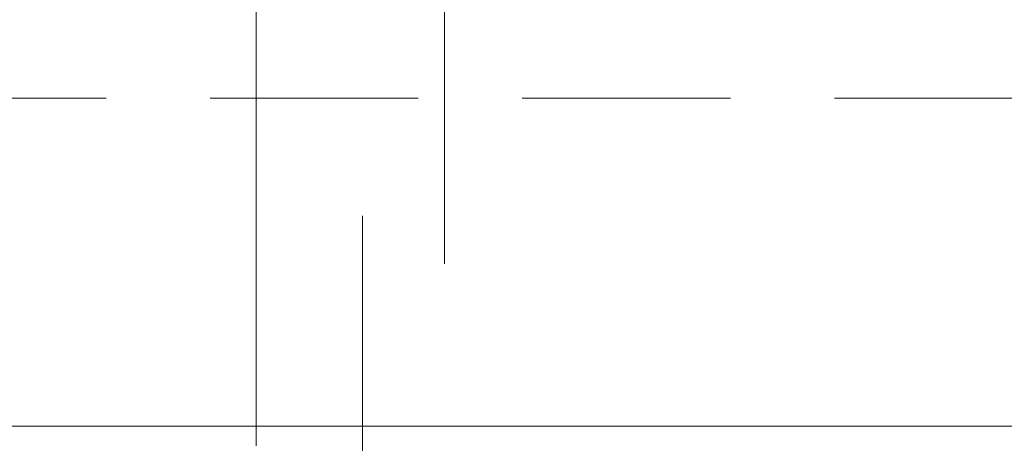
# Model space of a CAD drawing. Header units: millimetres. Extents: x 144573 to 336993, y 74252 to 247042.
# Tile 229 of 256: x 165982 to 166282, y 174850 to 174979. Entities that reach past the tile are written whole.
import ezdxf

# ---------------------------------------------------------------- set-up
doc = ezdxf.new("R2010")
doc.units = ezdxf.units.MM
doc.linetypes.add('CK_Čerchovaná 50', pattern=[6, 3, -1.5, 0, -1.5])
doc.linetypes.add('ČÁRKOVANÁ', pattern=[19.05, 12.7, -6.35])
for name, color, linetype, lineweight in [('FASÁDA DETAILNÍ', 255, 'Continuous', 0), ('NOVA', 255, 'Continuous', 0), ('TENKA', 255, 'Continuous', 0)]:
    doc.layers.add(name, color=color, linetype=linetype, lineweight=lineweight)

msp = doc.modelspace()

# ---------------------------------------------------------------- linework, layer by layer
at = {"layer": 'FASÁDA DETAILNÍ'}
msp.add_line((166086.48, 174919.383), (166086.48, 174593.691), dxfattribs=at)
msp.add_line((166086.48, 174919.383), (166086.48, 174593.691), dxfattribs=at)
msp.add_lwpolyline([(173061.48, 174855.259), (146961.48, 174855.259), (146961.48, 198055.259), (173061.48, 198055.259)], close=True, dxfattribs=at)
at = {"layer": 'FASÁDA DETAILNÍ', "linetype": 'ČÁRKOVANÁ', "ltscale": 5}
msp.add_lwpolyline([(172961.48, 174955.259), (147061.48, 174955.259), (147061.48, 197955.259), (172961.48, 197955.259)], close=True, dxfattribs=at)
at = {"layer": 'NOVA', "ltscale": 5}
msp.add_line((166053.98, 174849.257), (166053.98, 175055.257), dxfattribs=at)
at = {"layer": 'TENKA', "linetype": 'CK_Čerchovaná 50', "ltscale": 50}
msp.add_line((166111.48, 176555.259), (166111.48, 174855.259), dxfattribs=at)

doc.saveas('drawing.dxf')
